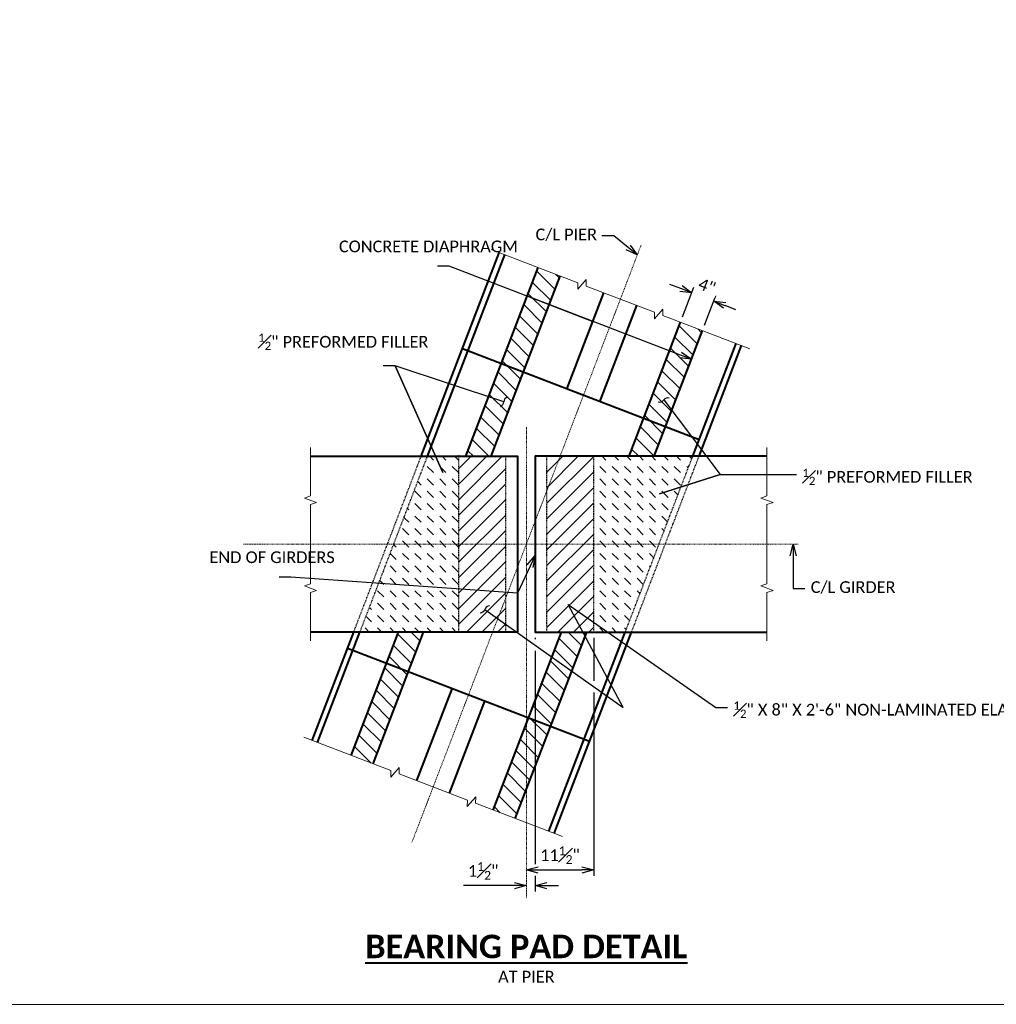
# Model space of a CAD drawing. Extents: x 12612 to 15065, y 19774 to 20110.
# Tile 2 of 11: x 12779 to 12946, y 19774 to 19942. Entities that reach past the tile are written whole.
import ezdxf
from ezdxf import colors
from ezdxf.entities.mleader import LeaderData, LeaderLine
from ezdxf.enums import TextEntityAlignment as Align
from ezdxf.math import Vec2, Vec3

# ---------------------------------------------------------------- set-up
doc = ezdxf.new("R2010")
doc.units = 0
doc.header["$MEASUREMENT"] = 0
doc.linetypes.add('Wisdot2', pattern=[0.125, 0.0625, -0.0625])
doc.linetypes.add('Wisdot4', pattern=[0.28125, 0.125, -0.0625, 0.03125, -0.0625])
for name, color, linetype, lineweight in [('B_ANNO', 7, 'Continuous', 18), ('B_ANNO_BREAK', 7, 'Continuous', 18), ('B_ANNO_DIM', 7, 'Continuous', 18), ('B_ANNO_TEXT', 7, 'Continuous', 18), ('B_ANNO_TEXT_TITLE', 7, 'Continuous', 40), ('B_BRG', 7, 'Continuous', 18), ('B_CNTR', 1, 'Wisdot4', 18), ('B_CNTR_GIRD', 2, 'Wisdot4', 18), ('B_CONC_DECK', 1, 'Continuous', 40), ('B_CONC_FILR', 7, 'Continuous', 18), ('B_CONC_GIRD', 50, 'Continuous', 40), ('B_DETAIL_HIDDEN', 7, 'Wisdot2', 25)]:
    doc.layers.add(name, color=color, linetype=linetype, lineweight=lineweight)
doc.layers.add('B_ANNO_NOPLOT', color=47, linetype='Continuous', lineweight=18, plot=False)
doc.styles.add('Annotative', font='calibri.ttf', dxfattribs={"height": 0.0625})
doc.styles.get("Standard").update_dxf_attribs({"font": 'calibri.ttf'})
doc.styles.add('Title', font='calibrib.ttf', dxfattribs={"height": 0.125})
doc.dimstyles.new('Annotative', dxfattribs={"dimscale": 0, "dimtxt": 0.0625, "dimasz": 0.0625, "dimexe": 0.03125, "dimexo": 0.03125, "dimgap": 0.03125, "dimtad": 1, "dimdec": 3, "dimzin": 3, "dimdsep": 46, "dimlunit": 4, "dimtxsty": 'Standard', "dimblk": 'OPEN30', "dimcen": 0.03125, "dimaunit": 1, "dimadec": 0, "dimazin": 3, "dimtfac": 0.75, "dimtdec": 3, "dimtofl": 0, "dimtmove": 0, "dimatfit": 3, "dimldrblk": 'OPEN30', "dimfxl": 1, "dimtfill": 1, "dimfrac": 1, "dimtolj": 1, "dimtzin": 0, "dimarcsym": 0})

# ---------------------------------------------------------------- blocks, each defined once
blk = doc.blocks.new('INS_G36WDET_BASE')
at = {"layer": 'B_ANNO_NOPLOT', "flags": 128}
blk.add_lwpolyline([(0, 0), (0, 336), (431.9, 336), (431.9, 318.47), (504, 318.47), (504, 54), (422.09, 54), (422.09, 0)], close=True, dxfattribs=at)
blk = doc.blocks.new('*U1484')
at = {"layer": 'B_ANNO_NOPLOT', "flags": 128}
blk.add_lwpolyline([(0, 0), (0, 336), (431.9, 336), (431.9, 318.47), (504, 318.47), (504, 54), (422.09, 54), (422.09, 0)], close=True, dxfattribs=at)
blk = doc.blocks.new('_Open30')
at = {"color": 0, "linetype": 'ByBlock', "lineweight": -2}
for p, q in [((-1, 0.268), (0, 0)), ((0, 0), (-1, -0.268)), ((0, 0), (-1, 0))]:
    blk.add_line(p, q, dxfattribs=at)
blk = doc.blocks.new('*D1213')
at = {"layer": 'B_ANNO_DIM', "color": 0, "lineweight": -2, "transparency": 16777216}
for p, q in [((279.53, 122.13), (277.66, 122.85)), ((279.82, 117.31), (281.75, 122.35)), ((283.55, 115.88), (285.49, 120.92)), ((287, 119.27), (288.86, 118.55))]:
    blk.add_line(p, q, dxfattribs=at)
at = {"layer": 'Defpoints', "color": 0, "transparency": 16777216}
for p in [(279.46, 116.38), (283.2, 114.95)]:
    blk.add_point(p, dxfattribs=at)
at = {"layer": 'B_ANNO_DIM', "color": 0, "lineweight": -2, "transparency": 16777216, "xscale": 1.999998, "yscale": 1.999998, "zscale": 1.999998}
for p, rotation in [((281.39, 121.41), 339.0129027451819), ((285.13, 119.98), 159.0129027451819)]:
    blk.add_blockref('_Open30', p, dxfattribs=dict(at, rotation=rotation))
at = {"layer": 'B_ANNO_DIM', "color": 0, "transparency": 16777216, "insert": (283.98, 122.57), "char_height": 2, "attachment_point": 5, "rotation": 339.0129, "bg_fill": 3, "box_fill_scale": 1.25, "bg_fill_color": 256, "bg_fill_true_color": 13158600, "bg_fill_transparency": 0}
blk.add_mtext('\\A1;4"', dxfattribs=at)
at = {"layer": 'Defpoints', "color": 0, "transparency": 16777216}
blk.add_point((285.13, 119.98), dxfattribs=at)
blk = doc.blocks.new('*D1215')
at = {"layer": 'B_ANNO_DIM', "color": 0, "lineweight": -2, "transparency": 16777216}
for p, q in [((254.64, 62.51), (254.64, 62.3)), ((254.64, 60.3), (254.64, 23.94)), ((254.64, 21.94), (254.64, 19.25)), ((251.14, 20.25), (242.4, 20.25)), ((256.64, 20.25), (258.64, 20.25))]:
    blk.add_line(p, q, dxfattribs=at)
at = {"layer": 'Defpoints', "color": 0, "transparency": 16777216}
for p in [(254.64, 63.51), (253.14, 20.25), (254.64, 20.25)]:
    blk.add_point(p, dxfattribs=at)
at = {"layer": 'B_ANNO_DIM', "color": 0, "lineweight": -2, "transparency": 16777216, "xscale": 1.999998, "yscale": 1.999998, "zscale": 1.999998}
blk.add_blockref('_Open30', (253.14, 20.25), dxfattribs=at)
at = {"layer": 'B_ANNO_DIM', "color": 0, "lineweight": -2, "transparency": 16777216, "xscale": 1.999998, "yscale": 1.999998, "zscale": 1.999998, "rotation": 180}
blk.add_blockref('_Open30', (254.64, 20.25), dxfattribs=at)
at = {"layer": 'B_ANNO_DIM', "color": 0, "transparency": 16777216, "insert": (245.77, 22.76), "char_height": 2, "attachment_point": 5, "bg_fill": 3, "box_fill_scale": 1.25, "bg_fill_color": 256, "bg_fill_true_color": 13158600, "bg_fill_transparency": 0}
blk.add_mtext('\\A1;1{\\H0.75x;\\S1#2;}"', dxfattribs=at)
blk = doc.blocks.new('*D1214')
at = {"layer": 'B_ANNO_DIM', "color": 0, "lineweight": -2, "transparency": 16777216}
for p, q in [((264.64, 62.51), (264.64, 55.21)), ((264.64, 53.21), (264.64, 21.94)), ((255.14, 22.94), (262.64, 22.94))]:
    blk.add_line(p, q, dxfattribs=at)
at = {"layer": 'Defpoints', "color": 0, "transparency": 16777216}
blk.add_point((264.64, 63.51), dxfattribs=at)
at = {"layer": 'B_ANNO_DIM', "color": 0, "lineweight": -2, "transparency": 16777216, "xscale": 1.999998, "yscale": 1.999998, "zscale": 1.999998, "rotation": 180}
blk.add_blockref('_Open30', (253.14, 22.94), dxfattribs=at)
at = {"layer": 'B_ANNO_DIM', "color": 0, "lineweight": -2, "transparency": 16777216, "xscale": 1.999998, "yscale": 1.999998, "zscale": 1.999998}
blk.add_blockref('_Open30', (264.64, 22.94), dxfattribs=at)
at = {"layer": 'B_ANNO_DIM', "color": 0, "transparency": 16777216, "insert": (258.89, 25.45), "char_height": 2, "attachment_point": 5, "bg_fill": 3, "box_fill_scale": 1.25, "bg_fill_color": 256, "bg_fill_true_color": 13158600, "bg_fill_transparency": 0}
blk.add_mtext('\\A1;11{\\H0.75x;\\S1#2;}"', dxfattribs=at)
at = {"layer": 'Defpoints', "color": 0, "transparency": 16777216}
for p in [(253.14, 22.94), (264.64, 22.94)]:
    blk.add_point(p, dxfattribs=at)
blk = doc.blocks.new('_Integral')
at = {"color": 0, "linetype": 'ByBlock', "lineweight": -2}
for centre, start, end in [((0.439, 0.118), 129, 195), ((-0.439, -0.118), 309, 15)]:
    blk.add_arc(centre, 0.454, start, end, dxfattribs=at)
blk = doc.blocks.new('*U1199')
at = {"layer": 'B_BRG'}
h = blk.add_hatch(dxfattribs=at)
h.set_pattern_fill('ANSI31', color=256, scale=15)
h.set_pattern_definition([(45, (260.643, 78.5112), (-1.32583, 1.32583), [])])
h.paths.add_polyline_path([(264.6429, 93.5112), (256.6429, 93.5112), (256.6429, 63.5112), (264.6429, 63.5112)])
at = {"layer": 'B_CONC_FILR'}
h = blk.add_hatch(dxfattribs=at)
h.set_pattern_fill('ANSI31', color=256, scale=15, angle=90, style=0)
h.set_pattern_definition([(135, (2147742.5694, 2147607.9122), (-1.3258252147, -1.3258252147), [])])
h.paths.add_polyline_path([(258.9214, 124.2642), (255.1884, 125.6972), (242.8304, 93.5112), (247.1134, 93.5112)])
h = blk.add_hatch(dxfattribs=at)
h.set_pattern_fill('ANSI31', color=256, scale=15, angle=90, style=0)
h.set_pattern_definition([(135, (2147766.8444, 2147598.5952), (-1.3258252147, -1.3258252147), [])])
h.paths.add_polyline_path([(283.1964, 114.9472), (279.4634, 116.3792), (270.6844, 93.5112), (274.9694, 93.5112)])
h = blk.add_hatch(dxfattribs=at)
h.set_pattern_fill('DASH', color=256, scale=12, angle=135, style=0)
h.set_pattern_definition([(135, (12885.5598, 19843.736), (-2.12132034, 2e-16), [1.5, -1.5])])
h.paths.add_polyline_path([(281.5434, 93.5112), (264.6429, 93.5112), (264.6429, 63.5112), (270.0274, 63.5112)])
h = blk.add_hatch(dxfattribs=at)
h.set_pattern_fill('ANSI31', color=256, scale=15, angle=90, style=0)
h.set_pattern_definition([(135, (2147714.9684, 2147547.1592), (-1.3258252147, -1.3258252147), [])])
h.paths.add_polyline_path([(231.3204, 63.5112), (235.6054, 63.5112), (226.9777, 41.0352), (223.2405, 42.4697)])
h = blk.add_hatch(dxfattribs=at)
h.set_pattern_fill('ANSI31', color=256, scale=15, angle=90, style=0)
h.set_pattern_definition([(135, (2147747.0974, 2147547.1592), (-1.3258252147, -1.3258252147), [])])
h.paths.add_polyline_path([(263.4494, 63.5112), (259.1654, 63.5112), (247.511, 33.153), (251.2479, 31.7186)])
at = {"layer": 'B_ANNO_BREAK', "linetype": 'Continuous', "elevation": 0.8422, "flags": 128}
for points in [[(247.131, 128.7898), (261.96, 123.0974), (261.9409, 122.0011), (263.3795, 123.6561), (263.3604, 122.5598), (275.0248, 118.0822), (275.0057, 116.9859), (276.4443, 118.6409), (276.4252, 117.5446), (291.2607, 111.8497)], [(215.183, 45.5628), (230.012, 39.8704), (229.9929, 38.7741), (231.4315, 40.4291), (231.4124, 39.3328), (243.0768, 34.8552), (243.0577, 33.7589), (244.4963, 35.4139), (244.4772, 34.3176), (259.3127, 28.6227)]]:
    blk.add_lwpolyline(points, dxfattribs=at)
at = {"layer": 'B_ANNO_BREAK', "elevation": 0.8422, "flags": 128}
for points in [[(216.3244, 62.0112), (216.3244, 70.2612), (217.3547, 70.6362), (215.294, 71.3862), (216.3244, 71.7612), (216.3244, 85.2612), (217.3547, 85.6362), (215.294, 86.3862), (216.3244, 86.7612), (216.3244, 95.0112)], [(294.2154, 62.0112), (294.2154, 70.2612), (295.2457, 70.6362), (293.185, 71.3862), (294.2154, 71.7612), (294.2154, 85.2612), (295.2457, 85.6362), (293.185, 86.3862), (294.2154, 86.7612), (294.2154, 95.0112)]]:
    blk.add_lwpolyline(points, dxfattribs=at)
at = {"layer": 'B_CNTR'}
for p, q in [((233.6244, 27.6632, 0.8422), (272.7464, 129.5802, 0.8422)), ((253.1434, 98.4543, 0.8422), (253.1434, 18.0876, 0.8422))]:
    blk.add_line(p, q, dxfattribs=at)
at = {"layer": 'B_CNTR_GIRD'}
blk.add_line((299.5469, 78.5112, 0.8422), (204.8056, 78.5112, 0.8422), dxfattribs=at)
at = {"layer": 'B_CONC_DECK'}
for p, q in [((235.1954, 93.5112, 0.8422), (248.5314, 128.2522, 0.8422)), ((236.2664, 93.5112, 0.8422), (249.4654, 127.8932, 0.8422)), ((242.8304, 93.5112, 0.8422), (255.1884, 125.6972, 0.8422)), ((247.1134, 93.5112, 0.8422), (258.9214, 124.2642, 0.8422)), ((260.0834, 104.9622, 0.8422), (266.3914, 121.3972, 0.8422)), ((265.6844, 102.8122, 0.8422), (271.9934, 119.2462, 0.8422)), ((270.6844, 93.5112, 0.8422), (279.4634, 116.3792, 0.8422)), ((274.9694, 93.5112, 0.8422), (283.1964, 114.9472, 0.8422)), ((281.5444, 93.5112, 0.8422), (288.9274, 112.7482, 0.8422)), ((282.6194, 96.3122, 0.8422), (242.2234, 111.8182, 0.8422)), ((282.6144, 93.5112, 0.8422), (289.8614, 112.3892, 0.8422)), ((216.5834, 45.0252, 0.8422), (223.6804, 63.5112, 0.8422)), ((217.5174, 44.6662, 0.8422), (224.7514, 63.5112, 0.8422)), ((223.2405, 42.4697, 0.8422), (231.3204, 63.5112, 0.8422)), ((226.9777, 41.0352, 0.8422), (235.6054, 63.5112, 0.8422)), ((247.511, 33.153, 0.8422), (259.1654, 63.5112, 0.8422)), ((251.2479, 31.7186, 0.8422), (263.4494, 63.5112, 0.8422)), ((256.9782, 29.5188, 0.8422), (270.0274, 63.5112, 0.8422)), ((257.9124, 29.1602, 0.8422), (271.0984, 63.5112, 0.8422)), ((263.9334, 44.8452, 0.8422), (222.6054, 60.7102, 0.8422)), ((234.4464, 38.1672, 0.8422), (240.4674, 53.8532, 0.8422)), ((240.0424, 36.0182, 0.8422), (246.0644, 51.7052, 0.8422))]:
    blk.add_line(p, q, dxfattribs=at)
for p in [(236.2664, 93.5112, 0.8422), (241.6309, 93.5112, 0.8422)]:
    blk.add_point(p, dxfattribs=at)
at = {"layer": 'B_CONC_GIRD', "elevation": 0.8422}
for points in [[(216.2999, 93.5112), (251.6429, 93.5112), (251.6429, 63.5112), (216.3239, 63.5112)], [(294.2149, 93.5112), (254.6429, 93.5112), (254.6429, 63.5112), (294.2149, 63.5112)]]:
    blk.add_lwpolyline(points, dxfattribs=at)
at = {"layer": 'B_DETAIL_HIDDEN'}
for p, q in [((223.6804, 63.5112, 0.8422), (235.1954, 93.5112, 0.8422)), ((224.7514, 63.5112, 0.8422), (236.2664, 93.5112, 0.8422)), ((241.6309, 63.5112, 0.8422), (241.6309, 93.5112, 0.8422)), ((249.6309, 63.5112, 0.8422), (249.6309, 93.5112, 0.8422)), ((256.6429, 63.5112, 0.8422), (256.6429, 93.5112, 0.8422)), ((264.6429, 63.5112, 0.8422), (264.6429, 93.5112, 0.8422)), ((270.0274, 63.5112, 0.8422), (281.5434, 93.5112, 0.8422)), ((271.0984, 63.5112, 0.8422), (282.6144, 93.5112, 0.8422))]:
    blk.add_line(p, q, dxfattribs=at)
at = {"layer": 'B_ANNO', "style": 'Annotative'}
blk.add_attdef('SBAR3', text='', height=2, dxfattribs=at).set_placement((228.7912, 283.2969, 0.8422), align=Align.TOP_LEFT)
for tag, p in [('SBAR1', (283.3539, 273.5585)), ('SBAR2', (279.7105, 265.5033, 0.8422))]:
    blk.add_attdef(tag, p, '', height=2, dxfattribs=at)
for tag, p in [('DIA1', (245.8191, 238.4317)), ('DIA2', (260.6439, 238.4317))]:
    blk.add_attdef(tag, text='', height=2, dxfattribs=at).set_placement(p, align=Align.BOTTOM_CENTER)
at = {"layer": 'B_ANNO_TEXT', "insert": (253.1434, 4.7217, -0.8422), "char_height": 2, "width": 64.460364, "attachment_point": 5, "style": 'Annotative'}
blk.add_mtext('AT PIER', dxfattribs=at)
at = {"layer": 'B_ANNO_TEXT_TITLE', "insert": (253.1434, 9.8552, -0.8422), "char_height": 3.999996, "width": 64.460364, "attachment_point": 5, "style": 'Title'}
blk.add_mtext('{\\LBEARING PAD DETAIL}', dxfattribs=at)
at = {"layer": 'B_ANNO_DIM'}
ml = blk.add_multileader_mtext('Standard', dxfattribs=at)
ml.set_content('C/L PIER', color=256)
ml.set_leader_properties()
ml.set_arrow_properties(name='OPEN30')
ml.build(insert=Vec2(0, 0))
ml.multileader.update_dxf_attribs({"dogleg_length": 0.0625, "arrow_head_size": 2, "scale": 31.999968})
ctx = ml.context
ctx.base_point, ctx.scale, ctx.char_height, ctx.arrow_head_size, ctx.landing_gap_size, ctx.plane_origin = Vec3(253.7176, 131.1473, 0.8422), 31.999968, 2, 2, 1, Vec3(272.0873, 127.8633, 0.8422)
notes = []
notes.append((ctx, [(0, (1, 1, 0), (268.0545, 131.1473, 0.8422), (-1, 0), 2, [(0, [(272.0873, 127.8633, 0.8422)], 0, [])])]))
ctx.mtext.insert, ctx.mtext.flow_direction = Vec3(254.7176, 132.3635, 0.8422), 5
ml = blk.add_multileader_mtext('Standard', dxfattribs=at)
ml.set_content('\\A1;{\\H0.7x;\\S1#2;}" PREFORMED FILLER', color=256)
ml.set_leader_properties()
ml.set_arrow_properties(name='INTEGRAL')
ml.build(insert=Vec2(0, 0))
ml.multileader.update_dxf_attribs({"dogleg_length": 0.0625, "arrow_head_size": 2, "scale": 31.999968})
ctx = ml.context
ctx.base_point, ctx.scale, ctx.char_height, ctx.arrow_head_size, ctx.landing_gap_size, ctx.plane_origin = Vec3(299.2596, 90.3972, 0.8422), 31.999968, 1.999998, 2, 1, Vec3(276.5994, 103.1152, 0.8422)
notes.append((ctx, [(0, (1, 1, 0), (297.2597, 90.3972, 0.8422), (1, 0), 2, [(1, [(276.5994, 103.1152, 0.8422), (286.2154, 90.3972, 0.8422), (275.8737, 87.1229, 0.8422), (286.2154, 90.3972, 0.8422)], 0, [])])]))
ctx.mtext.insert, ctx.mtext.width, ctx.mtext.flow_direction = Vec3(300.2596, 91.4019, 0.8422), 22.029491, 5
ml = blk.add_multileader_mtext('Standard', dxfattribs=at)
ml.set_content('END OF GIRDERS', color=256)
ml.set_leader_properties()
ml.set_arrow_properties(name='OPEN30')
ml.build(insert=Vec2(0, 0))
ml.multileader.update_dxf_attribs({"text_right_attachment_type": 3, "dogleg_length": 0.0625, "arrow_head_size": 2, "scale": 31.999968})
ctx = ml.context
ctx.base_point, ctx.scale, ctx.char_height, ctx.arrow_head_size, ctx.landing_gap_size, ctx.plane_origin = Vec3(198.0702, 76.2734, 0.8422), 31.999968, 1.999998, 2, 1, Vec3(254.6434, 85.4922, 0.8422)
ctx.right_attachment = 3
notes.append((ctx, [(0, (1, 1, 0), (212.944, 72.9001, 0.8422), (-1, 0), 2, [(1, [(254.6429, 76.5806, 0.8422), (251.6429, 70.1694, 0.8422)], 0, [])])]))
ctx.mtext.insert, ctx.mtext.width, ctx.mtext.flow_direction = Vec3(199.0702, 77.288, 0.8422), 12.112738, 5
ml = blk.add_multileader_mtext('Standard', dxfattribs=at)
ml.set_content('C/L GIRDER', color=256)
ml.set_leader_properties()
ml.set_arrow_properties(name='OPEN30')
ml.build(insert=Vec2(0, 0))
ml.multileader.update_dxf_attribs({"dogleg_length": 0.0625, "arrow_head_size": 2, "scale": 31.999968})
ctx = ml.context
ctx.base_point, ctx.scale, ctx.char_height, ctx.arrow_head_size, ctx.landing_gap_size, ctx.plane_origin = Vec3(300.6828, 70.9739, 0.8422), 31.999968, 2, 2, 1, Vec3(286.9186, 78.5112, 0.8422)
notes.append((ctx, [(0, (1, 1, 0), (298.6828, 70.9739, 0.8422), (1, 0), 2, [(0, [(298.6828, 78.5112, 0.8422)], 0, [])])]))
ctx.mtext.insert, ctx.mtext.flow_direction = Vec3(301.6828, 72.1901, 0.8422), 5
for ctx, leaders in notes:
    for number, flags, end, landing, length, lines in leaders:
        leader = LeaderData()
        leader.index, (leader.has_last_leader_line, leader.has_dogleg_vector, leader.attachment_direction) = number, flags
        leader.last_leader_point, leader.dogleg_vector, leader.dogleg_length = Vec3(end), Vec3(landing), length
        for number, points, colour, breaks in lines:
            line = LeaderLine()
            line.index, line.vertices, line.color, line.breaks = number, Vec3.list(points), colors.encode_raw_color(colour), breaks
            leader.lines.append(line)
        ctx.leaders.append(leader)
dim = blk.add_linear_dim(base=(285.128, 119.9827, 0.8422), p1=(279.4634, 116.3792, 0.8422), p2=(283.1964, 114.9472, 0.8422), angle=339.012903, dimstyle='Annotative', dxfattribs=at)
dim.commit()
dim.dimension.update_dxf_attribs({"geometry": '*D1213', "text_midpoint": (283.2615, 120.6987, 0.8422), "dimtype": 161})
dim = blk.add_linear_dim(base=(254.64293, 20.25234, 0.84225), p1=(253.14335, 20.25234, 0.84225), p2=(254.64293, 63.51125, 0.84225), dimstyle='Annotative', dxfattribs=at)
dim.commit()
dim.dimension.update_dxf_attribs({"geometry": '*D1215', "text_midpoint": (245.77374, 20.25234, 0.84225), "dimtype": 160})
at = {"layer": 'B_BRG'}
h = blk.add_hatch(dxfattribs=at)
h.set_pattern_fill('ANSI31', color=256, scale=15)
h.set_pattern_definition([(45, (380.1419, 91.6672), (-1.325825, 1.325825), [])])
h.paths.add_polyline_path([(249.6309, 63.5112), (241.6429, 63.5112), (241.6309, 93.5112), (249.6309, 93.5112)])
at = {"layer": 'B_CONC_FILR'}
h = blk.add_hatch(dxfattribs=at)
h.set_pattern_fill('DASH', color=256, scale=12, angle=135, style=0)
h.set_pattern_definition([(135, (12873.1096, 19843.736), (-2.12132034, 2e-16), [1.5, -1.5])])
h.paths.add_polyline_path([(241.6309, 63.5112), (224.7514, 63.5112), (236.2664, 93.5112), (241.6309, 93.5112)])
at = {"layer": 'B_ANNO_DIM'}
dim = blk.add_linear_dim(base=(264.64293, 22.94347, 0.84225), p1=(253.14335, 22.94347, 0.84225), p2=(264.64293, 63.51125, 0.84225), dimstyle='Annotative', dxfattribs=at)
dim.commit()
dim.dimension.update_dxf_attribs({"geometry": '*D1214', "text_midpoint": (258.89314, 25.4527, 0.84225)})
ml = blk.add_multileader_mtext('Standard', dxfattribs=at)
ml.set_content('CONCRETE DIAPHRAGM', color=256)
ml.set_leader_properties()
ml.set_arrow_properties(name='OPEN30')
ml.build(insert=Vec2(0, 0))
ml.multileader.update_dxf_attribs({"text_right_attachment_type": 3, "dogleg_length": 0.0625, "arrow_head_size": 2, "scale": 31.999968})
ctx = ml.context
ctx.base_point, ctx.scale, ctx.char_height, ctx.arrow_head_size, ctx.landing_gap_size, ctx.plane_origin = Vec3(220.1621, 129.306, 0.8422), 31.999968, 1.999998, 2, 1, Vec3(281.3245, 110.0701, 0.8422)
ctx.right_attachment = 3
notes = []
notes.append((ctx, [(0, (1, 1, 0), (239.9944, 125.9342, 0.8422), (-1, 0), 2, [(1, [(281.3245, 110.0701, 0.8422), (253.316, 120.8209, 0.8422), (264.5196, 116.5205, 0.8422)], 0, [])])]))
ctx.mtext.insert, ctx.mtext.width, ctx.mtext.flow_direction = Vec3(221.1621, 130.3199, 0.8422), 16.8918, 5
ml = blk.add_multileader_mtext('Standard', dxfattribs=at)
ml.set_content('\\A1;{\\H0.7x;\\S1#2;}" PREFORMED FILLER', color=256)
ml.set_leader_properties()
ml.set_arrow_properties(name='INTEGRAL')
ml.build(insert=Vec2(0, 0))
ml.multileader.update_dxf_attribs({"text_right_attachment_type": 4, "dogleg_length": 0.0625, "arrow_head_size": 2, "scale": 31.999968})
ctx = ml.context
ctx.base_point, ctx.scale, ctx.char_height, ctx.arrow_head_size, ctx.landing_gap_size, ctx.plane_origin = Vec3(206.3834, 113.4448, 0.8422), 31.999968, 1.999998, 2, 1, Vec3(190.74, 131.2305, 0.8422)
ctx.right_attachment = 4
notes.append((ctx, [(1, (1, 1, 0), (230.7344, 108.9562, 0.8422), (-1, 0), 2, [(1, [(249.3224, 102.8262, 0.8422), (230.7344, 108.9562, 0.8422), (238.8749, 90.7618, 0.8422), (230.7344, 108.9562, 0.8422)], 0, [])])]))
ctx.mtext.insert, ctx.mtext.width, ctx.mtext.flow_direction = Vec3(207.3834, 114.4494, 0.8422), 22.029491, 5
for ctx, leaders in notes:
    for number, flags, end, landing, length, lines in leaders:
        leader = LeaderData()
        leader.index, (leader.has_last_leader_line, leader.has_dogleg_vector, leader.attachment_direction) = number, flags
        leader.last_leader_point, leader.dogleg_vector, leader.dogleg_length = Vec3(end), Vec3(landing), length
        for number, points, colour, breaks in lines:
            line = LeaderLine()
            line.index, line.vertices, line.color, line.breaks = number, Vec3.list(points), colors.encode_raw_color(colour), breaks
            leader.lines.append(line)
        ctx.leaders.append(leader)
at = {"layer": 'B_ANNO_NOPLOT'}
blk.add_line((253.1434, 22.9435, 0.8422), (255.768, 22.9435, 0.8422), dxfattribs=at)
at = {"layer": 'B_ANNO_NOPLOT', "flags": 128}
blk.add_lwpolyline([(0, 0), (0, 335.9997), (431.9031, 335.9997), (431.9031, 318.4732), (503.9995, 318.4732), (503.9995, 53.9994), (422.0939, 53.9994), (422.0939, 0)], close=True, dxfattribs=at)
at = {"layer": 'B_ANNO_DIM'}
ml = blk.add_multileader_mtext('Standard', dxfattribs=at)
ml.set_content('\\A1;{\\H0.7x;\\S1#2;}" X 8" X 2\'-6" NON-LAMINATED ELASTOMERIC BEARING PADS', color=256)
ml.set_leader_properties()
ml.set_arrow_properties(name='INTEGRAL')
ml.build(insert=Vec2(0, 0))
ml.multileader.update_dxf_attribs({"dogleg_length": 0.0625, "arrow_head_size": 2, "scale": 31.999968})
ctx = ml.context
ctx.base_point, ctx.scale, ctx.char_height, ctx.arrow_head_size, ctx.landing_gap_size, ctx.plane_origin = Vec3(287.5015, 50.6628, 0.8422), 31.999968, 1.999998, 2, 1, Vec3(246.0458, 67.3884, 0.8422)
notes = []
notes.append((ctx, [(0, (1, 1, 0), (285.5015, 50.6628, 0.8422), (1, 0), 2, [(1, [(246.0458, 67.3884, 0.8422), (269.6574, 50.6628, 0.8422), (260.3073, 68.21, 0.8422)], 0, [])])]))
ctx.mtext.insert, ctx.mtext.width, ctx.mtext.flow_direction = Vec3(288.5015, 51.6774, 0.8422), 44.788055, 5
for ctx, leaders in notes:
    for number, flags, end, landing, length, lines in leaders:
        leader = LeaderData()
        leader.index, (leader.has_last_leader_line, leader.has_dogleg_vector, leader.attachment_direction) = number, flags
        leader.last_leader_point, leader.dogleg_vector, leader.dogleg_length = Vec3(end), Vec3(landing), length
        for number, points, colour, breaks in lines:
            line = LeaderLine()
            line.index, line.vertices, line.color, line.breaks = number, Vec3.list(points), colors.encode_raw_color(colour), breaks
            leader.lines.append(line)
        ctx.leaders.append(leader)

msp = doc.modelspace()

# ---------------------------------------------------------------- linework, layer by layer
at = {"layer": 'B_ANNO_NOPLOT', "elevation": -0.84, "flags": 128}
msp.add_lwpolyline([(12612.47, 19774.22), (12612.47, 20110.22), (13044.37, 20110.22), (13044.37, 20092.7), (13116.47, 20092.7), (13116.47, 19828.22), (13034.56, 19828.22), (13034.56, 19774.22), (12612.47, 19774.22)], dxfattribs=at)

# ---------------------------------------------------------------- block references
for name in ['INS_G36WDET_BASE', '*U1484']:
    msp.add_blockref(name, (12612.47, 19774.22, -0.84))

# ---------------------------------------------------------------- next in the draw order: block references
msp.add_blockref('*U1199', (12612.47, 19774.22, -0.84))

doc.saveas('drawing.dxf')
